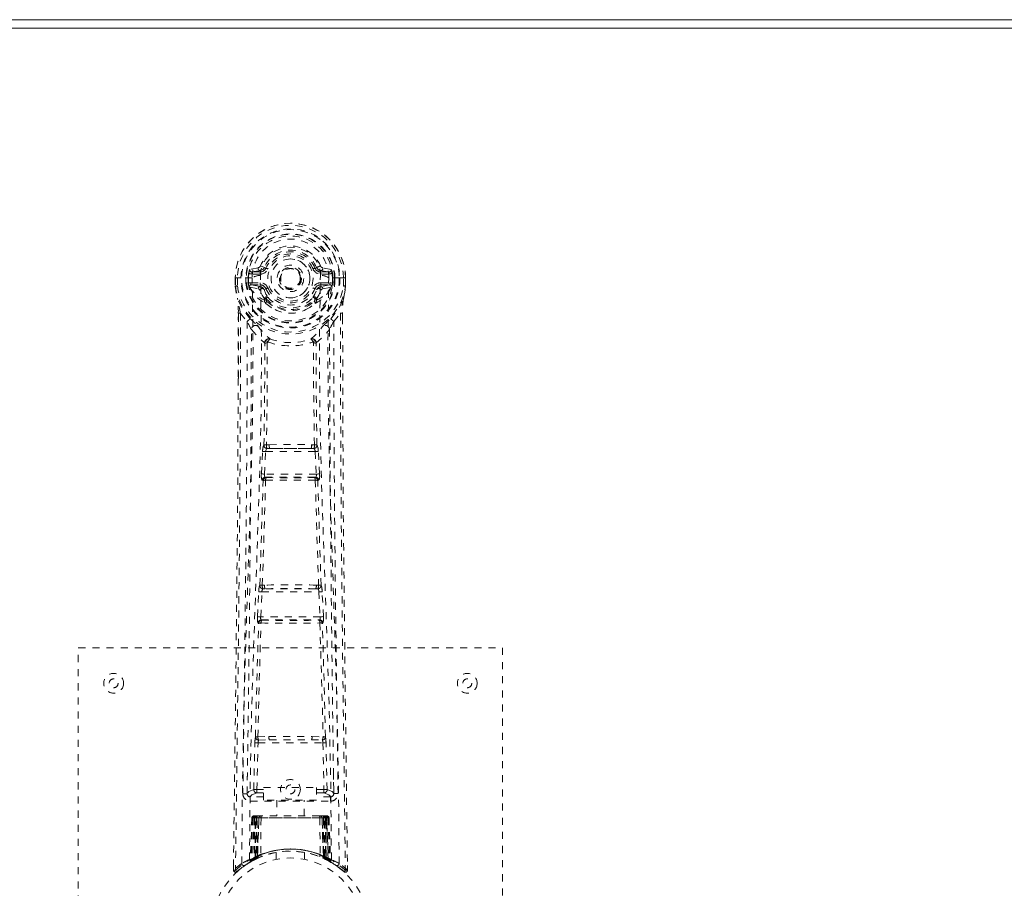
# Model space of a CAD drawing. Header units: inches. Extents: x 2.5 to 62, y 14.4 to 40.2.
# Tile 3 of 6: x 16.4 to 30.3, y 27.9 to 40.2. Entities that reach past the tile are written whole.
import ezdxf

# ---------------------------------------------------------------- set-up
doc = ezdxf.new("R2010")
doc.units = ezdxf.units.IN
doc.header["$MEASUREMENT"] = 0
doc.linetypes.add('SLD-Dashed', pattern=[0.075, 0.05, -0.025])
doc.linetypes.add('SLD-Solid', pattern=[0])

msp = doc.modelspace()

# ---------------------------------------------------------------- linework, layer by layer
at = {"color": 7, "linetype": 'SLD-Solid', "lineweight": 15}
for p, q in [((2.466, 40.181), (61.966, 40.181)), ((2.67, 40.063), (61.761, 40.063)), ((61.761, 40.063), (2.67, 40.063))]:
    msp.add_line(p, q, dxfattribs=at)
at = {"color": 7, "linetype": 'SLD-Dashed', "lineweight": 0}
for p, q in [((19.759, 36.673), (19.64, 36.65)), ((19.671, 36.614), (19.787, 36.634)), ((19.787, 36.634), (19.787, 36.614)), ((19.847, 36.677), (19.792, 36.7)), ((19.847, 36.677), (19.869, 36.668)), ((20.563, 36.668), (20.585, 36.677)), ((20.585, 36.677), (20.588, 36.67)), ((20.645, 36.634), (20.761, 36.614)), ((20.645, 36.634), (20.645, 36.614)), ((20.791, 36.65), (20.673, 36.673)), ((19.436, 36.532), (19.436, 36.416)), ((19.44, 36.532), (19.436, 36.532)), ((19.437, 36.533), (19.437, 36.416)), ((19.493, 36.532), (19.44, 36.532)), ((19.466, 36.53), (19.466, 36.416)), ((19.516, 36.531), (19.493, 36.532)), ((19.675, 36.532), (19.516, 36.531)), ((19.587, 36.459), (19.587, 36.529)), ((19.623, 36.529), (19.617, 36.529)), ((19.617, 36.529), (19.617, 36.46)), ((19.622, 36.451), (19.623, 36.529)), ((19.671, 36.614), (19.671, 36.584)), ((19.787, 36.614), (19.671, 36.614)), ((19.787, 36.584), (19.671, 36.584)), ((19.787, 36.584), (19.787, 36.614)), ((19.792, 36.567), (19.792, 36.569)), ((20.372, 36.531), (20.372, 36.523)), ((20.372, 36.523), (20.372, 36.507)), ((20.639, 36.569), (20.639, 36.567)), ((20.761, 36.614), (20.645, 36.614)), ((20.645, 36.584), (20.645, 36.614)), ((20.761, 36.584), (20.645, 36.584)), ((20.915, 36.531), (20.757, 36.532)), ((20.761, 36.584), (20.761, 36.614)), ((20.809, 36.529), (20.815, 36.529)), ((20.809, 36.451), (20.809, 36.529)), ((20.815, 36.46), (20.815, 36.529)), ((20.844, 36.53), (20.844, 36.458)), ((20.844, 36.53), (20.844, 36.53)), ((20.938, 36.532), (20.915, 36.531)), ((20.991, 36.532), (20.938, 36.532)), ((20.966, 36.416), (20.966, 36.53)), ((20.995, 36.532), (20.991, 36.532)), ((20.994, 36.416), (20.994, 36.533)), ((20.995, 36.532), (20.996, 36.416)), ((19.436, 36.416), (19.436, 36.412)), ((19.587, 36.458), (19.617, 36.46)), ((19.587, 36.458), (19.587, 36.459)), ((19.617, 36.459), (19.623, 36.441)), ((19.623, 36.441), (19.622, 36.451)), ((19.629, 36.414), (19.633, 36.409)), ((19.633, 36.409), (19.633, 36.409)), ((19.633, 36.409), (19.633, 36.409)), ((19.643, 36.398), (19.633, 36.409)), ((19.643, 36.398), (19.758, 36.377)), ((19.657, 36.462), (19.657, 36.432)), ((19.657, 36.462), (19.787, 36.462)), ((19.787, 36.407), (19.657, 36.432)), ((19.657, 36.432), (19.787, 36.432)), ((19.787, 36.462), (19.787, 36.432)), ((19.787, 36.407), (19.787, 36.432)), ((19.869, 36.377), (19.842, 36.366)), ((20.59, 36.366), (20.563, 36.377)), ((20.645, 36.462), (20.645, 36.432)), ((20.645, 36.462), (20.775, 36.462)), ((20.775, 36.432), (20.645, 36.407)), ((20.645, 36.407), (20.645, 36.432)), ((20.645, 36.432), (20.775, 36.432)), ((20.674, 36.377), (20.788, 36.398)), ((20.775, 36.432), (20.775, 36.462)), ((20.788, 36.398), (20.789, 36.398)), ((20.788, 36.398), (20.788, 36.398)), ((20.799, 36.409), (20.789, 36.398)), ((20.799, 36.409), (20.803, 36.414)), ((20.814, 36.459), (20.809, 36.441)), ((20.809, 36.441), (20.809, 36.451)), ((20.815, 36.46), (20.844, 36.458)), ((20.844, 36.458), (20.844, 36.458)), ((20.995, 36.412), (20.996, 36.416)), ((19.848, 36.216), (19.847, 36.235)), ((19.871, 36.24), (19.871, 36.222)), ((20.56, 36.222), (20.561, 36.24)), ((20.584, 36.216), (20.584, 36.235)), ((19.867, 36.17), (19.855, 36.187)), ((20.577, 36.188), (20.565, 36.17)), ((19.479, 36.031), (19.476, 35.107)), ((19.48, 35.107), (19.48, 36.031)), ((19.508, 36.029), (19.604, 35.914)), ((20.827, 35.914), (20.923, 36.029)), ((20.952, 35.977), (20.952, 36.031)), ((20.953, 36.031), (20.953, 35.978)), ((19.888, 35.612), (19.888, 35.612)), ((20.543, 35.612), (20.543, 35.612)), ((19.917, 34.172), (19.877, 34.172)), ((19.885, 34.118), (19.924, 34.119)), ((20.508, 34.119), (19.924, 34.119)), ((20.508, 34.119), (20.547, 34.118)), ((20.555, 34.172), (20.515, 34.172)), ((19.806, 33.759), (19.822, 34.076)), ((19.85, 33.756), (19.866, 34.074)), ((19.866, 34.074), (20.565, 34.074)), ((20.565, 34.074), (20.582, 33.756)), ((20.626, 33.759), (20.61, 34.076)), ((20.582, 33.756), (19.85, 33.756)), ((19.873, 33.707), (19.859, 33.711)), ((19.859, 33.711), (20.573, 33.711)), ((20.573, 33.711), (20.558, 33.707)), ((19.829, 33.664), (19.815, 33.669)), ((20.603, 33.664), (20.617, 33.669)), ((19.85, 32.188), (19.818, 32.187)), ((20.614, 32.187), (20.582, 32.188)), ((19.751, 31.741), (19.768, 32.094)), ((19.795, 31.739), (19.812, 32.091)), ((19.812, 32.091), (20.619, 32.091)), ((19.859, 32.136), (19.827, 32.136)), ((20.573, 32.136), (19.859, 32.136)), ((20.573, 32.136), (20.604, 32.136)), ((20.619, 32.091), (20.636, 31.739)), ((20.681, 31.741), (20.664, 32.094)), ((19.757, 31.651), (19.765, 31.648)), ((20.636, 31.739), (19.795, 31.739)), ((19.81, 31.69), (19.802, 31.694)), ((19.802, 31.694), (20.63, 31.694)), ((20.63, 31.694), (20.622, 31.69)), ((20.667, 31.648), (20.675, 31.651)), ((17.216, 31.299), (23.216, 31.299)), ((17.216, 23.299), (17.216, 31.299)), ((23.216, 31.299), (23.216, 23.299)), ((19.697, 29.296), (19.713, 29.957)), ((19.742, 29.295), (19.757, 29.956)), ((19.755, 30.041), (19.911, 30.048)), ((19.757, 29.956), (20.674, 29.956)), ((19.765, 29.997), (19.918, 29.999)), ((19.918, 29.999), (20.514, 29.999)), ((20.514, 29.999), (20.666, 29.997)), ((20.521, 30.048), (20.677, 30.041)), ((20.674, 29.956), (20.69, 29.295)), ((20.735, 29.296), (20.719, 29.957)), ((19.607, 29.528), (19.604, 29.241)), ((20.828, 29.241), (20.825, 29.528)), ((19.603, 29.239), (19.605, 29.23)), ((19.742, 29.25), (19.742, 29.295)), ((19.742, 29.295), (19.836, 29.295)), ((19.742, 29.25), (19.836, 29.25)), ((19.836, 29.326), (20.586, 29.326)), ((19.836, 29.146), (19.836, 29.326)), ((20.586, 29.326), (20.586, 29.146)), ((20.586, 29.295), (20.69, 29.295)), ((20.586, 29.25), (20.69, 29.25)), ((20.69, 29.25), (20.69, 29.295)), ((20.827, 29.23), (20.829, 29.239)), ((19.648, 29.193), (19.648, 29.133)), ((19.836, 29.193), (19.648, 29.193)), ((19.648, 29.133), (20.784, 29.133)), ((20.586, 29.146), (19.836, 29.146)), ((20.021, 29.146), (20.021, 28.924)), ((20.411, 28.924), (20.411, 29.146)), ((20.784, 29.193), (20.586, 29.193)), ((20.784, 29.133), (20.784, 29.193)), ((19.67, 28.895), (19.649, 28.289)), ((19.683, 28.895), (19.663, 28.297)), ((19.683, 28.895), (19.67, 28.895)), ((19.702, 28.895), (19.681, 28.308)), ((19.704, 28.898), (19.682, 28.305)), ((19.769, 28.895), (19.702, 28.895)), ((19.709, 28.895), (19.709, 28.338)), ((19.716, 28.895), (19.709, 28.895)), ((19.717, 28.924), (19.71, 28.924)), ((19.723, 28.924), (19.713, 28.924)), ((19.716, 28.895), (20.715, 28.895)), ((19.716, 28.341), (19.716, 28.895)), ((19.722, 28.344), (19.723, 28.895)), ((19.73, 28.924), (19.723, 28.924)), ((19.723, 28.895), (19.729, 28.895)), ((19.729, 28.895), (19.729, 28.347)), ((20.703, 28.895), (19.729, 28.895)), ((19.786, 28.924), (19.732, 28.924)), ((19.748, 28.924), (19.741, 28.924)), ((19.741, 28.895), (19.741, 28.353)), ((19.747, 28.895), (19.741, 28.895)), ((19.747, 28.895), (20.685, 28.895)), ((19.747, 28.356), (19.747, 28.895)), ((19.748, 28.924), (19.786, 28.924)), ((19.75, 28.343), (19.769, 28.895)), ((19.77, 28.895), (19.751, 28.344)), ((19.769, 28.895), (19.77, 28.895)), ((19.8, 28.895), (19.795, 28.373)), ((19.807, 28.924), (19.799, 28.924)), ((20.632, 28.895), (19.8, 28.895)), ((20.624, 28.924), (19.807, 28.924)), ((20.632, 28.924), (20.624, 28.924)), ((20.632, 28.895), (20.636, 28.373)), ((20.7, 28.924), (20.646, 28.924)), ((20.646, 28.924), (20.684, 28.924)), ((20.681, 28.344), (20.662, 28.895)), ((20.662, 28.895), (20.663, 28.895)), ((20.663, 28.895), (20.682, 28.343)), ((20.73, 28.895), (20.663, 28.895)), ((20.69, 28.924), (20.684, 28.924)), ((20.691, 28.895), (20.685, 28.895)), ((20.685, 28.895), (20.685, 28.356)), ((20.691, 28.353), (20.691, 28.895)), ((20.709, 28.924), (20.702, 28.924)), ((20.703, 28.347), (20.703, 28.895)), ((20.703, 28.895), (20.709, 28.895)), ((20.718, 28.924), (20.709, 28.924)), ((20.709, 28.895), (20.71, 28.344)), ((20.722, 28.924), (20.715, 28.924)), ((20.723, 28.895), (20.715, 28.895)), ((20.715, 28.895), (20.715, 28.341)), ((20.723, 28.338), (20.723, 28.895)), ((20.75, 28.305), (20.728, 28.898)), ((20.73, 28.895), (20.751, 28.308)), ((20.748, 28.895), (20.769, 28.297)), ((20.762, 28.895), (20.748, 28.895)), ((20.762, 28.895), (20.783, 28.289)), ((20.016, 28.406), (20.016, 28.309)), ((20.416, 28.309), (20.416, 28.406)), ((19.634, 28.265), (19.648, 28.272)), ((19.649, 28.289), (19.663, 28.297)), ((19.666, 28.283), (19.733, 28.317)), ((19.681, 28.308), (19.75, 28.343)), ((19.709, 28.338), (19.716, 28.341)), ((19.721, 28.312), (19.709, 28.338)), ((19.721, 28.312), (19.713, 28.307)), ((19.729, 28.315), (19.716, 28.341)), ((19.729, 28.315), (19.721, 28.312)), ((19.729, 28.347), (19.722, 28.344)), ((19.734, 28.318), (19.722, 28.344)), ((19.726, 28.314), (19.734, 28.318)), ((19.741, 28.321), (19.729, 28.347)), ((19.733, 28.317), (19.734, 28.318)), ((19.734, 28.318), (19.741, 28.321)), ((19.741, 28.353), (19.747, 28.356)), ((19.753, 28.326), (19.741, 28.353)), ((19.759, 28.329), (19.747, 28.356)), ((19.751, 28.344), (19.75, 28.343)), ((19.759, 28.329), (19.753, 28.326)), ((20.685, 28.356), (20.673, 28.329)), ((20.679, 28.326), (20.673, 28.329)), ((20.691, 28.353), (20.679, 28.326)), ((20.682, 28.343), (20.681, 28.344)), ((20.682, 28.343), (20.751, 28.308)), ((20.685, 28.356), (20.691, 28.353)), ((20.703, 28.347), (20.691, 28.321)), ((20.71, 28.344), (20.697, 28.318)), ((20.698, 28.318), (20.699, 28.317)), ((20.699, 28.317), (20.714, 28.31)), ((20.71, 28.344), (20.703, 28.347)), ((20.715, 28.341), (20.703, 28.315)), ((20.71, 28.312), (20.703, 28.315)), ((20.723, 28.338), (20.71, 28.312)), ((20.737, 28.298), (20.71, 28.312)), ((20.715, 28.341), (20.723, 28.338)), ((20.731, 28.301), (20.766, 28.283)), ((20.769, 28.297), (20.783, 28.289)), ((20.778, 28.277), (20.791, 28.269)), ((20.784, 28.272), (20.797, 28.265)), ((19.41, 28.224), (19.409, 28.157)), ((19.41, 28.224), (19.409, 28.157)), ((19.409, 28.157), (19.439, 28.157)), ((19.412, 28.221), (19.411, 28.157)), ((19.459, 28.136), (19.5, 28.17)), ((20.931, 28.17), (20.973, 28.136)), ((20.992, 28.157), (20.972, 28.135)), ((21.022, 28.157), (21.021, 28.224))]:
    msp.add_line(p, q, dxfattribs=at)
at = {"color": 7, "linetype": 'SLD-Dashed', "lineweight": 0, "flags": 128}
for points in [[(19.792, 36.569), (19.798, 36.646), (19.821, 36.72), (19.861, 36.789), (19.914, 36.849), (19.979, 36.898), (20.053, 36.934), (20.133, 36.955), (20.216, 36.963), (20.299, 36.955), (20.379, 36.934), (20.452, 36.898), (20.518, 36.849), (20.571, 36.789), (20.61, 36.72), (20.633, 36.646), (20.639, 36.569)], [(19.787, 36.634), (19.824, 36.648), (19.838, 36.661)], [(19.838, 36.661), (19.843, 36.669), (19.847, 36.677)], [(19.897, 36.656), (19.892, 36.659), (19.886, 36.661), (19.882, 36.663), (19.878, 36.665), (19.874, 36.666), (19.872, 36.667), (19.87, 36.668), (19.869, 36.668)], [(20.535, 36.656), (20.54, 36.659), (20.545, 36.661), (20.55, 36.663), (20.554, 36.665), (20.558, 36.666), (20.56, 36.667), (20.562, 36.668), (20.563, 36.668)], [(19.436, 36.532), (19.436, 36.532), (19.437, 36.532), (19.44, 36.532), (19.443, 36.531), (19.448, 36.531), (19.453, 36.531), (19.46, 36.53), (19.466, 36.53)], [(19.528, 28.251), (19.536, 29.298), (19.555, 30.343), (19.584, 31.385), (19.619, 32.423), (19.654, 33.457), (19.679, 34.487), (19.687, 35.512), (19.675, 36.532)], [(19.671, 36.584), (19.647, 36.588), (19.628, 36.601)], [(19.637, 28.306), (19.646, 29.351), (19.667, 30.394), (19.699, 31.433), (19.737, 32.469), (19.773, 33.5), (19.799, 34.527), (19.807, 35.549), (19.793, 36.566)], [(20.795, 28.306), (20.786, 29.351), (20.765, 30.394), (20.733, 31.434), (20.695, 32.47), (20.659, 33.501), (20.633, 34.528), (20.625, 35.549), (20.639, 36.566)], [(20.904, 28.251), (20.896, 29.298), (20.877, 30.343), (20.847, 31.385), (20.812, 32.423), (20.778, 33.457), (20.753, 34.487), (20.744, 35.512), (20.757, 36.532)], [(20.804, 36.601), (20.784, 36.588), (20.761, 36.584)], [(20.815, 36.529), (20.818, 36.529), (20.825, 36.529), (20.834, 36.53), (20.844, 36.53)], [(20.966, 36.53), (20.972, 36.53), (20.978, 36.531), (20.984, 36.531), (20.989, 36.531), (20.992, 36.531), (20.995, 36.532), (20.996, 36.532), (20.995, 36.532)], [(19.436, 36.416), (19.449, 36.319), (19.465, 36.242)], [(19.436, 36.412), (19.437, 36.412), (19.439, 36.412), (19.442, 36.413), (19.446, 36.413), (19.45, 36.414), (19.455, 36.414), (19.46, 36.415), (19.466, 36.416)], [(19.466, 36.416), (19.46, 36.416), (19.453, 36.416), (19.448, 36.416), (19.443, 36.416), (19.44, 36.416), (19.437, 36.416), (19.436, 36.416), (19.436, 36.416)], [(19.436, 36.412), (19.448, 36.322), (19.467, 36.231)], [(19.617, 36.459), (19.617, 36.46), (19.617, 36.46)], [(19.622, 36.451), (19.639, 36.459), (19.657, 36.462)], [(19.785, 36.355), (19.772, 36.372), (19.758, 36.377)], [(19.847, 36.235), (19.815, 36.287), (19.785, 36.355)], [(19.842, 36.366), (19.87, 36.302), (19.899, 36.253)], [(19.897, 36.389), (19.892, 36.386), (19.886, 36.384), (19.882, 36.382), (19.878, 36.381), (19.874, 36.379), (19.872, 36.378), (19.87, 36.377), (19.869, 36.377)], [(20.532, 36.253), (20.562, 36.302), (20.59, 36.366)], [(20.535, 36.389), (20.54, 36.386), (20.545, 36.384), (20.55, 36.382), (20.554, 36.381), (20.558, 36.379), (20.56, 36.378), (20.562, 36.377), (20.563, 36.377)], [(20.584, 36.235), (20.617, 36.287), (20.647, 36.355)], [(20.647, 36.355), (20.66, 36.372), (20.674, 36.377)], [(20.775, 36.462), (20.793, 36.459), (20.809, 36.451)], [(20.815, 36.46), (20.815, 36.46), (20.814, 36.459)], [(20.965, 36.231), (20.982, 36.311), (20.995, 36.412)], [(20.996, 36.416), (20.996, 36.416), (20.995, 36.416), (20.992, 36.416), (20.989, 36.416), (20.984, 36.416), (20.978, 36.416), (20.972, 36.416), (20.966, 36.416)], [(20.995, 36.412), (20.994, 36.412), (20.992, 36.412), (20.99, 36.413), (20.986, 36.413), (20.982, 36.414), (20.977, 36.414), (20.971, 36.415), (20.966, 36.416)], [(20.996, 36.416), (20.983, 36.319), (20.967, 36.242)], [(19.465, 36.242), (19.465, 36.237), (19.467, 36.231)], [(19.647, 35.953), (19.546, 36.077), (19.467, 36.231)], [(20.785, 35.953), (20.886, 36.077), (20.965, 36.231)], [(20.965, 36.231), (20.967, 36.237), (20.967, 36.242)], [(19.867, 36.17), (19.941, 36.112), (19.998, 36.083)], [(20.433, 36.083), (20.491, 36.112), (20.565, 36.17)], [(19.508, 36.029), (19.507, 34.564), (19.498, 33.092), (19.483, 31.645), (19.481, 31.424), (19.478, 31.194), (19.475, 30.991), (19.473, 30.792), (19.47, 30.577), (19.468, 30.427), (19.466, 30.27), (19.464, 30.113), (19.463, 29.996), (19.461, 29.856), (19.459, 29.693), (19.455, 29.361), (19.452, 29.157), (19.449, 28.902), (19.445, 28.641), (19.442, 28.392), (19.439, 28.157)], [(19.479, 36.031), (19.478, 36.031), (19.479, 36.031), (19.482, 36.03), (19.485, 36.03), (19.49, 36.03), (19.496, 36.03), (19.502, 36.03), (19.508, 36.029)], [(20.923, 36.029), (20.929, 36.03), (20.935, 36.03), (20.941, 36.03), (20.946, 36.03), (20.95, 36.03), (20.953, 36.031), (20.953, 36.031), (20.953, 36.031)], [(20.923, 36.029), (20.925, 34.566), (20.934, 33.092), (20.949, 31.645), (20.951, 31.397), (20.954, 31.139), (20.957, 30.924), (20.96, 30.695), (20.963, 30.445), (20.967, 30.174), (20.969, 29.956), (20.973, 29.693), (20.977, 29.369), (20.98, 29.159), (20.983, 28.901), (20.986, 28.639), (20.99, 28.391), (20.992, 28.157)], [(20.953, 35.978), (20.961, 33.408), (20.989, 30.783), (21.022, 28.157)], [(19.604, 35.914), (19.604, 35.394), (19.602, 34.861), (19.6, 34.315), (19.596, 33.801), (19.592, 33.271), (19.587, 32.719), (19.581, 32.23), (19.578, 31.973), (19.575, 31.7), (19.572, 31.411), (19.568, 31.107), (19.564, 30.832), (19.561, 30.591), (19.558, 30.4), (19.556, 30.185), (19.552, 29.944), (19.549, 29.719), (19.547, 29.526), (19.545, 29.366), (19.543, 29.239)], [(19.664, 35.801), (19.75, 35.701), (19.85, 35.613)], [(19.742, 35.865), (19.751, 35.856), (19.757, 35.85)], [(20.581, 35.613), (20.682, 35.701), (20.768, 35.801)], [(20.675, 35.85), (20.681, 35.856), (20.69, 35.865)], [(20.889, 29.239), (20.887, 29.375), (20.885, 29.547), (20.882, 29.756), (20.879, 30.001), (20.875, 30.25), (20.872, 30.469), (20.87, 30.623), (20.869, 30.761), (20.867, 30.882), (20.865, 31.038), (20.863, 31.2), (20.861, 31.357), (20.851, 32.17), (20.842, 32.988), (20.834, 33.961), (20.829, 34.951), (20.827, 35.914)], [(19.898, 35.623), (19.893, 35.632), (19.886, 35.638), (19.879, 35.641), (19.87, 35.641), (19.863, 35.638), (19.857, 35.632), (19.852, 35.623), (19.85, 35.613)], [(20.581, 35.613), (20.579, 35.623), (20.575, 35.632), (20.569, 35.638), (20.561, 35.641), (20.553, 35.641), (20.545, 35.638), (20.538, 35.632), (20.533, 35.623)], [(19.841, 34.165), (19.851, 34.886), (19.853, 35.604)], [(19.888, 35.612), (19.887, 34.893), (19.877, 34.172)], [(20.555, 34.172), (20.544, 34.893), (20.543, 35.612)], [(20.591, 34.165), (20.58, 34.886), (20.579, 35.604)], [(19.476, 35.107), (19.47, 33.408), (19.443, 30.783), (19.41, 28.224)], [(19.885, 34.118), (19.884, 34.118), (19.882, 34.117), (19.879, 34.114), (19.874, 34.104), (19.869, 34.09), (19.866, 34.074)], [(19.917, 34.172), (20.216, 34.174), (20.515, 34.172)], [(19.924, 34.119), (20.216, 34.12), (20.508, 34.119)], [(19.822, 34.076), (19.827, 34.076), (19.837, 34.075), (19.851, 34.074), (19.866, 34.074)], [(20.565, 34.074), (20.58, 34.074), (20.594, 34.075), (20.605, 34.076), (20.61, 34.076)], [(19.806, 33.759), (19.811, 33.758), (19.821, 33.758), (19.835, 33.757), (19.85, 33.756)], [(19.859, 33.711), (19.854, 33.715), (19.851, 33.725), (19.85, 33.732), (19.849, 33.739), (19.849, 33.748), (19.85, 33.756)], [(20.582, 33.756), (20.582, 33.748), (20.582, 33.739), (20.582, 33.732), (20.581, 33.725), (20.577, 33.715), (20.573, 33.711)], [(20.582, 33.756), (20.597, 33.757), (20.611, 33.758), (20.621, 33.758), (20.626, 33.759)], [(19.783, 32.183), (19.807, 32.925), (19.829, 33.664)], [(19.818, 32.187), (19.843, 32.93), (19.865, 33.67)], [(20.567, 33.67), (20.589, 32.93), (20.614, 32.187)], [(20.649, 32.183), (20.624, 32.925), (20.603, 33.664)], [(19.768, 32.094), (19.77, 32.126), (19.77, 32.128)], [(19.768, 32.094), (19.772, 32.093), (19.783, 32.093), (19.797, 32.092), (19.812, 32.091)], [(20.619, 32.091), (20.635, 32.092), (20.649, 32.093), (20.659, 32.093), (20.664, 32.094)], [(20.664, 32.094), (20.662, 32.126), (20.661, 32.128)], [(19.721, 30.039), (19.741, 30.844), (19.765, 31.648)], [(19.751, 31.741), (19.755, 31.741), (19.766, 31.74), (19.78, 31.739), (19.795, 31.739)], [(19.755, 30.041), (19.775, 30.847), (19.799, 31.651)], [(20.632, 31.651), (20.657, 30.847), (20.677, 30.041)], [(20.636, 31.739), (20.652, 31.739), (20.666, 31.74), (20.676, 31.741), (20.681, 31.741)], [(20.711, 30.039), (20.691, 30.844), (20.667, 31.648)], [(19.713, 29.957), (19.717, 29.957), (19.728, 29.957), (19.742, 29.956), (19.757, 29.956)], [(19.911, 30.048), (20.216, 30.048), (20.521, 30.048)], [(19.918, 29.999), (20.216, 29.999), (20.514, 29.999)], [(20.674, 29.956), (20.69, 29.956), (20.704, 29.957), (20.714, 29.957), (20.719, 29.957)], [(19.697, 29.296), (19.628, 29.267), (19.603, 29.239)], [(19.648, 29.193), (19.672, 29.222), (19.742, 29.25)], [(19.697, 29.296), (19.702, 29.296), (19.712, 29.296), (19.726, 29.295), (19.742, 29.295)], [(20.69, 29.295), (20.706, 29.295), (20.72, 29.296), (20.73, 29.296), (20.735, 29.296)], [(20.69, 29.25), (20.759, 29.222), (20.784, 29.193)], [(20.829, 29.239), (20.804, 29.267), (20.735, 29.296)], [(19.67, 28.895), (19.673, 28.895), (19.681, 28.895), (19.694, 28.895), (19.709, 28.895)], [(19.723, 28.895), (19.708, 28.895), (19.695, 28.895), (19.687, 28.895), (19.683, 28.895)], [(19.702, 28.895), (19.702, 28.895), (19.704, 28.895), (19.707, 28.895), (19.712, 28.895), (19.718, 28.895), (19.725, 28.895), (19.733, 28.895), (19.741, 28.895)], [(19.8, 28.895), (19.789, 28.895), (19.779, 28.895), (19.773, 28.895), (19.77, 28.895)], [(20.662, 28.895), (20.659, 28.895), (20.652, 28.895), (20.643, 28.895), (20.632, 28.895)], [(20.691, 28.895), (20.699, 28.895), (20.707, 28.895), (20.714, 28.895), (20.72, 28.895), (20.725, 28.895), (20.728, 28.895), (20.73, 28.895), (20.73, 28.895)], [(20.701, 28.923), (20.7, 28.924), (20.699, 28.923)], [(20.748, 28.895), (20.745, 28.895), (20.736, 28.895), (20.724, 28.895), (20.709, 28.895)], [(20.723, 28.895), (20.738, 28.895), (20.751, 28.895), (20.759, 28.895), (20.762, 28.895)], [(20.73, 28.894), (20.729, 28.901), (20.728, 28.903)], [(20.752, 28.3), (20.751, 28.306), (20.751, 28.308)], [(20.789, 28.272), (20.783, 28.283), (20.778, 28.297)], [(19.412, 28.158), (19.414, 28.15), (19.418, 28.142), (19.423, 28.136), (19.429, 28.131), (19.436, 28.128), (19.444, 28.127), (19.451, 28.129), (19.457, 28.133)], [(19.459, 28.135), (19.492, 28.163), (19.5, 28.169)], [(20.974, 28.137), (20.981, 28.133), (20.989, 28.131), (20.997, 28.13), (21.005, 28.132), (21.012, 28.135), (21.018, 28.141), (21.021, 28.147), (21.022, 28.155)], [(21.022, 28.157), (21.022, 28.158), (21.02, 28.157), (21.014, 28.157), (21.004, 28.157), (20.998, 28.157), (20.992, 28.157)]]:
    msp.add_lwpolyline(points, dxfattribs=at)
at = {"color": 7, "linetype": 'SLD-Dashed', "lineweight": 0}
for centre, radius in [((20.216, 36.523), 0.7), ((20.216, 36.523), 0.69), ((20.216, 36.523), 0.623), ((20.216, 36.523), 0.32), ((20.216, 36.523), 0.275), ((20.216, 36.523), 0.187), ((20.216, 36.523), 0.156), ((20.216, 36.523), 0.142), ((20.216, 36.523), 0.14), ((20.216, 36.523), 0.138), ((17.716, 30.799), 0.14), ((22.716, 30.799), 0.14), ((17.716, 30.799), 0.0625), ((22.716, 30.799), 0.0625), ((20.216, 29.299), 0.14), ((20.216, 29.299), 0.0625), ((20.216, 27.299), 1.125), ((20.216, 27.299), 1.03)]:
    msp.add_circle(centre, radius, dxfattribs=at)
for centre, radius, start, end in [((20.216, 36.523), 0.78, 0, 179.3038), ((20.216, 36.523), 0.78, 0.7166, 179.2834), ((20.216, 36.523), 0.75, 0.5685, 179.4315), ((20.216, 36.523), 0.629, 0.6527, 179.3473), ((20.216, 36.523), 0.599, 0.6527, 179.3473), ((20.216, 36.538), 0.541, 359.3502, 180.6498), ((20.216, 36.523), 0.459, 22.774, 157.226), ((20.216, 36.523), 0.4, 22.774, 157.226), ((20.216, 36.523), 0.376, 22.774, 157.226), ((20.216, 36.523), 0.346, 22.7737, 157.2263), ((20.216, 36.523), 0.275, 90.0001, 269.9999), ((20.216, 36.523), 0.275, 270.0001, 89.9999), ((19.832, 36.574), 0.206, 158.3442, 172.3381), ((19.67, 36.643), 0.0299, 167.8925, 271.9516), ((19.788, 36.664), 0.0301, 162.3484, 268.5778), ((19.75, 36.718), 0.0453, 281.2423, 337.5817), ((19.787, 36.703), 0.089, 270, 337.226), ((19.787, 36.703), 0.119, 270.0002, 337.2256), ((20.645, 36.703), 0.119, 202.7744, 269.9998), ((20.645, 36.703), 0.089, 202.774, 270), ((21.184, 35.327), 1.477, 111.6235, 113.9255), ((20.651, 36.705), 0.0715, 209.6367, 265.2033), ((20.681, 36.718), 0.0454, 202.479, 258.697), ((20.644, 36.664), 0.0301, 271.4223, 17.6515), ((20.762, 36.643), 0.0299, 268.0474, 12.1085), ((20.6, 36.574), 0.206, 7.6619, 21.6558), ((19.614, 37.607), 1.078, 268.5587, 270.1346), ((20.216, 36.523), 0.593, 172.3909, 179.3289), ((19.794, 36.345), 0.221, 90.3106, 122.5186), ((20.634, 36.334), 0.233, 58.0374, 88.5942), ((20.216, 36.523), 0.593, 0.6711, 7.6091), ((19.466, 36.416), 0.03, 180.0028, 185.051), ((20.216, 36.523), 0.787, 188.0937, 351.9063), ((20.216, 36.523), 0.758, 188.0937, 351.9063), ((20.216, 36.523), 0.632, 185.8274, 354.1726), ((20.216, 36.523), 0.602, 186.0327, 353.9673), ((19.709, 36.447), 0.0864, 184.5762, 202.6823), ((19.657, 36.401), 0.0306, 89.0728, 154.5739), ((20.086, 36.619), 0.499, 204.8894, 243.9925), ((20.024, 36.62), 0.441, 210.2265, 246.4271), ((19.788, 36.377), 0.0299, 91.0994, 178.7757), ((19.816, 36.349), 0.031, 31.572, 169.9014), ((19.787, 36.343), 0.119, 22.7733, 90), ((19.787, 36.343), 0.089, 22.774, 90), ((19.782, 36.342), 0.0649, 21.3169, 85.0795), ((20.216, 36.523), 0.376, 202.774, 337.226), ((20.216, 36.523), 0.346, 202.7741, 337.2259), ((20.216, 36.523), 0.157, 245.2931, 290.0155), ((20.645, 36.343), 0.119, 90, 157.2267), ((20.645, 36.343), 0.089, 90, 157.226), ((20.352, 36.613), 0.492, 295.7078, 335.4804), ((20.408, 36.62), 0.441, 293.5935, 329.7438), ((20.65, 36.342), 0.0649, 94.9215, 158.6821), ((20.616, 36.349), 0.031, 10.1793, 148.3495), ((20.644, 36.377), 0.0299, 1.1733, 88.9516), ((20.775, 36.401), 0.0306, 25.4261, 90.9272), ((20.694, 36.454), 0.116, 339.6337, 353.1078), ((18.292, 36.061), 1.187, 358.5722, 8.7896), ((15.994, 35.413), 3.568, 9.9433, 13.2523), ((19.878, 36.232), 0.0305, 44.5508, 174.283), ((19.87, 36.194), 0.0459, 88.3075, 118.8637), ((19.87, 36.176), 0.046, 88.2946, 118.8093), ((19.892, 36.212), 0.0448, 175.0855, 213.9444), ((19.906, 36.167), 0.0396, 127.1224, 174.8257), ((19.898, 36.218), 0.0348, 87.2753, 140.5958), ((20.216, 36.534), 0.453, 220.4509, 319.5491), ((19.904, 36.223), 0.033, 181.8794, 228.3848), ((20.216, 36.562), 0.494, 227.4883, 312.5117), ((20.216, 36.516), 0.411, 219.7065, 320.2937), ((20.554, 36.232), 0.0305, 5.7191, 135.4494), ((20.534, 36.218), 0.0347, 39.3949, 92.7379), ((20.528, 36.223), 0.033, 311.6207, 358.1152), ((20.526, 36.167), 0.0396, 5.1743, 52.8776), ((20.562, 36.176), 0.046, 61.1907, 91.7054), ((20.562, 36.194), 0.0459, 61.1363, 91.6925), ((20.539, 36.212), 0.0448, 326.2216, 4.9341), ((24.438, 35.413), 3.568, 166.7475, 170.0568), ((22.14, 36.061), 1.187, 171.212, 181.4272), ((20.216, 36.503), 0.473, 242.6136, 297.3864), ((19.938, 35.596), 0.461, 129.1741, 136.3346), ((21.197, 37.531), 2.212, 225.5078, 228.8679), ((19.235, 37.531), 2.212, 311.132, 314.4927), ((20.494, 35.596), 0.461, 43.6648, 50.8229), ((-479.866, 37.119), 499.531, 359.09606, 359.84881), ((14.892, 33.373), 5.353, 26.9673, 28.3334), ((19.724, 35.798), 0.0608, 58.0021, 177.4267), ((20.488, 36.362), 0.893, 214.9888, 231.1479), ((19.944, 36.362), 0.893, 308.8532, 325.0102), ((20.707, 35.798), 0.0608, 2.571, 122.0026), ((25.548, 33.369), 5.363, 151.6676, 153.0312), ((520.312, 37.119), 499.545, 180.1512, 180.90393), ((19.911, 35.608), 0.0608, 73.7769, 175.9532), ((19.97, 35.606), 0.0738, 124.9796, 166.7586), ((20.216, 36.46), 0.844, 250.0603, 289.9395), ((20.521, 35.608), 0.0608, 4.0457, 106.2234), ((20.462, 35.606), 0.0738, 13.2388, 55.023), ((19.839, 35.605), 0.0133, 356.7866, 33.9495), ((19.885, 35.541), 0.0709, 87.283, 117.2787), ((19.901, 35.611), 0.0128, 102.3424, 173.3691), ((20.216, 36.535), 0.966, 250.8186, 289.182), ((20.531, 35.611), 0.0128, 6.6385, 77.6634), ((20.547, 35.541), 0.0708, 62.7152, 92.7187), ((20.593, 35.605), 0.0133, 146.093, 183.2915), ((20.003, 34.085), 0.181, 153.5375, 182.7737), ((19.871, 34.098), 0.0735, 85.5119, 114.1497), ((19.887, 34.164), 0.0457, 178.2711, 268.1457), ((19.98, 34.16), 0.104, 173.8605, 204.0309), ((20.016, 34.159), 0.101, 172.2356, 203.4728), ((20.415, 34.159), 0.101, 336.5272, 7.7644), ((20.452, 34.16), 0.104, 335.9677, 6.1397), ((20.545, 34.164), 0.0457, 271.8536, 1.7289), ((20.508, 34.076), 0.0575, 357.8249, 47.5862), ((20.561, 34.099), 0.073, 65.7454, 94.5974), ((20.429, 34.085), 0.181, 357.2178, 26.4671), ((19.966, 33.73), 0.163, 169.7781, 201.8738), ((19.86, 33.666), 0.0451, 90.8614, 176.7719), ((19.874, 33.662), 0.0451, 90.8956, 176.6081), ((19.922, 33.676), 0.0574, 147.5012, 185.9288), ((20.216, 66.302), 32.597, 269.3981, 270.6019), ((20.558, 33.662), 0.0451, 3.3918, 89.1045), ((20.509, 33.676), 0.0578, 354.2237, 32.3463), ((20.572, 33.666), 0.0451, 3.2281, 89.1386), ((20.466, 33.73), 0.163, 338.1263, 10.2205), ((19.858, 33.595), 0.0749, 85.0945, 112.9484), ((20.216, 71.043), 37.374, 269.4617, 270.5381), ((20.573, 33.595), 0.075, 67.0728, 94.8919), ((19.906, 32.126), 0.136, 155.3347, 179.2487), ((19.81, 32.103), 0.0843, 84.8717, 108.798), ((19.828, 32.181), 0.0448, 177.9357, 222.9061), ((19.904, 32.177), 0.0869, 173.4622, 208.3387), ((19.93, 32.175), 0.0814, 171.2443, 208.6908), ((20.216, -0.598), 32.788, 89.3606, 90.6394), ((20.501, 32.175), 0.0814, 331.309, 8.7535), ((20.528, 32.177), 0.0867, 331.6243, 6.5729), ((20.603, 32.181), 0.0456, 271.254, 1.8237), ((20.622, 32.104), 0.0837, 71.1221, 95.2094), ((20.526, 32.126), 0.136, 0.7169, 24.711), ((19.827, 32.178), 0.0424, 220.44, 270.4234), ((19.88, 32.093), 0.068, 141.1059, 181.6324), ((20.216, -1.227), 33.365, 89.3872, 90.6128), ((20.551, 32.093), 0.068, 358.3625, 38.905), ((19.957, 31.71), 0.209, 171.5848, 196.4936), ((19.802, 31.649), 0.0451, 90.5944, 177.0799), ((19.81, 31.645), 0.0451, 90.6208, 177.0122), ((19.792, 31.561), 0.0908, 85.1437, 107.0294), ((19.85, 31.723), 0.0563, 164.2656, 211.7587), ((19.854, 31.658), 0.0546, 143.5201, 186.9877), ((20.216, 68.295), 36.646, 269.3489, 270.6511), ((20.216, 64.509), 32.821, 269.291, 270.709), ((20.622, 31.645), 0.0451, 2.9882, 89.3788), ((20.578, 31.658), 0.055, 353.1612, 36.331), ((20.582, 31.723), 0.0563, 328.2413, 15.7344), ((20.63, 31.649), 0.0451, 2.9201, 89.4056), ((20.64, 31.561), 0.091, 73.0012, 94.8395), ((20.474, 31.71), 0.209, 343.5084, 8.4118), ((20.114, 29.957), 0.401, 168.1484, 179.9213), ((19.747, 29.902), 0.139, 86.859, 100.6174), ((19.767, 30.042), 0.0456, 184.175, 268.245), ((19.865, 30.045), 0.111, 181.7823, 205.6622), ((19.863, 29.957), 0.105, 157.5274, 180.3672), ((19.999, 30.036), 0.0889, 172.3665, 204.3929), ((20.433, 30.036), 0.0888, 335.6048, 7.6372), ((20.568, 30.044), 0.109, 334.2113, 358.3443), ((20.665, 30.042), 0.0456, 271.755, 355.8249), ((20.569, 29.957), 0.105, 359.6301, 22.4737), ((20.685, 29.901), 0.141, 79.4672, 93.0564), ((20.318, 29.957), 0.401, 0.0772, 11.8374), ((19.579, 30.835), 1.597, 268.7153, 270.8679), ((19.648, 29.238), 0.105, 179.2629, 269.9949), ((19.742, 29.295), 0.0451, 179.0359, 269.5695), ((20.69, 29.295), 0.0451, 270.4304, 0.901), ((20.784, 29.238), 0.105, 270.0051, 0.7371), ((20.853, 30.836), 1.597, 269.1325, 271.2849), ((19.647, 29.235), 0.0423, 186.5684, 271.9626), ((20.785, 29.235), 0.0423, 268.0374, 353.4316), ((19.7, 28.894), 0.03, 90.0058, 178.0043), ((19.731, 28.851), 0.0742, 106.7375, 144.0539), ((19.713, 28.894), 0.03, 90.0308, 178.0298), ((19.728, 28.758), 0.163, 91.7046, 100.6258), ((19.732, 28.894), 0.03, 90.0619, 178.0693), ((19.737, 28.888), 0.0356, 82.0672, 170.2941), ((20.13, 28.902), 0.414, 176.9703, 180.982), ((20.308, 28.901), 0.586, 177.9645, 180.6066), ((20.155, 28.902), 0.426, 177.0625, 180.9548), ((20.186, 28.902), 0.445, 177.1795, 180.9121), ((20.192, 28.902), 0.445, 177.1795, 180.9098), ((19.799, 28.894), 0.0299, 90.1873, 178.2029), ((19.8, 28.894), 0.0299, 90.1868, 178.2033), ((19.836, 28.901), 0.0369, 141.8634, 189.6608), ((20.597, 28.901), 0.0354, 349.2785, 39.1974), ((20.632, 28.894), 0.0299, 1.7971, 89.8127), ((20.633, 28.894), 0.0299, 1.7967, 89.812), ((20.238, 28.902), 0.447, 359.0901, 2.8044), ((20.246, 28.902), 0.445, 359.0879, 2.8205), ((20.7, 28.894), 0.03, 1.9307, 89.9381), ((20.276, 28.902), 0.426, 359.0452, 2.9375), ((20.124, 28.901), 0.586, 359.3934, 2.0355), ((20.704, 28.756), 0.166, 79.6004, 88.3405), ((20.302, 28.902), 0.414, 359.018, 3.0297), ((20.718, 28.894), 0.03, 1.968, 89.9704), ((20.701, 28.851), 0.0742, 35.9474, 73.2612), ((20.732, 28.894), 0.03, 1.9957, 89.9942), ((20.216, 27.298), 1.158, 47.8705, 132.1289), ((20.216, 27.267), 1.19, 60.8884, 119.1116), ((20.216, 27.299), 1.128, 60.489, 119.511), ((20.216, 27.3), 1.155, 64.3786, 115.6214), ((20.216, 27.3), 1.155, 65.0795, 114.9205), ((20.216, 27.3), 1.155, 66.0603, 113.9397), ((20.216, 27.335), 1.12, 67.9469, 112.0532), ((20.203, 27.059), 1.37, 114.4308, 119.5495), ((20.216, 27.299), 1.127, 119.5107, 124.649), ((19.619, 28.29), 0.03, 301.0436, 358.0179), ((19.678, 28.319), 0.0429, 196.9717, 245.8361), ((19.633, 28.298), 0.0299, 300.2744, 358.0942), ((20.201, 27.325), 1.097, 118.6325, 120.2662), ((20.197, 27.675), 0.824, 126.3717, 131.7313), ((20.192, 27.686), 0.809, 125.4896, 130.8693), ((19.666, 28.44), 0.138, 269.4171, 293.4593), ((20.216, 27.297), 1.129, 114.267, 119.1926), ((19.651, 28.309), 0.0299, 299.2257, 358.1969), ((19.653, 28.307), 0.0273, 297.6533, 2.2992), ((20.196, 27.686), 0.808, 124.3228, 129.61), ((19.72, 28.344), 0.0297, 295.479, 358.5198), ((19.721, 28.345), 0.0297, 295.4308, 358.5209), ((20.171, 27.748), 0.73, 121.0024, 125.2146), ((19.766, 28.355), 0.0345, 344.852, 31.0195), ((20.666, 28.355), 0.0345, 148.9809, 195.1476), ((20.26, 27.747), 0.73, 54.7861, 58.9964), ((20.215, 27.297), 1.13, 60.8093, 65.7311), ((20.711, 28.345), 0.0297, 181.4798, 244.5667), ((20.712, 28.344), 0.0297, 181.4795, 244.5217), ((20.236, 27.686), 0.808, 50.3909, 55.6763), ((20.216, 27.298), 1.128, 59.7411, 64.7241), ((20.237, 27.682), 0.813, 49.1448, 54.4962), ((20.205, 27.277), 1.154, 59.9612, 64.033), ((20.235, 27.675), 0.823, 48.2668, 53.6302), ((20.78, 28.309), 0.0299, 181.8031, 240.7743), ((20.781, 28.309), 0.03, 196.8939, 241.2681), ((20.799, 28.298), 0.0299, 181.9058, 239.7256), ((20.754, 28.319), 0.0429, 294.1676, 343.0246), ((20.216, 27.299), 1.127, 55.3511, 60.4891), ((20.833, 28.327), 0.0714, 211.64, 238.925), ((20.215, 27.297), 1.13, 58.9599, 59.8406), ((20.813, 28.29), 0.03, 181.9821, 238.9564), ((20.228, 27.059), 1.37, 60.451, 65.5692), ((20.216, 27.257), 1.209, 124.6692, 131.8399), ((19.439, 28.157), 0.03, 179.2798, 312.137), ((19.51, 28.2), 0.0826, 211.7875, 232.6667), ((20.211, 27.304), 1.12, 124.6285, 132.0869), ((19.558, 28.251), 0.03, 180.1671, 304.0695), ((20.874, 28.251), 0.03, 235.9355, 359.8279), ((20.218, 27.302), 1.124, 47.9075, 55.3631), ((20.214, 27.253), 1.213, 48.1746, 55.3213), ((20.992, 28.157), 0.03, 227.8634, 0.7198)]:
    msp.add_arc(centre, radius, start, end, dxfattribs=at)

doc.saveas('drawing.dxf')
